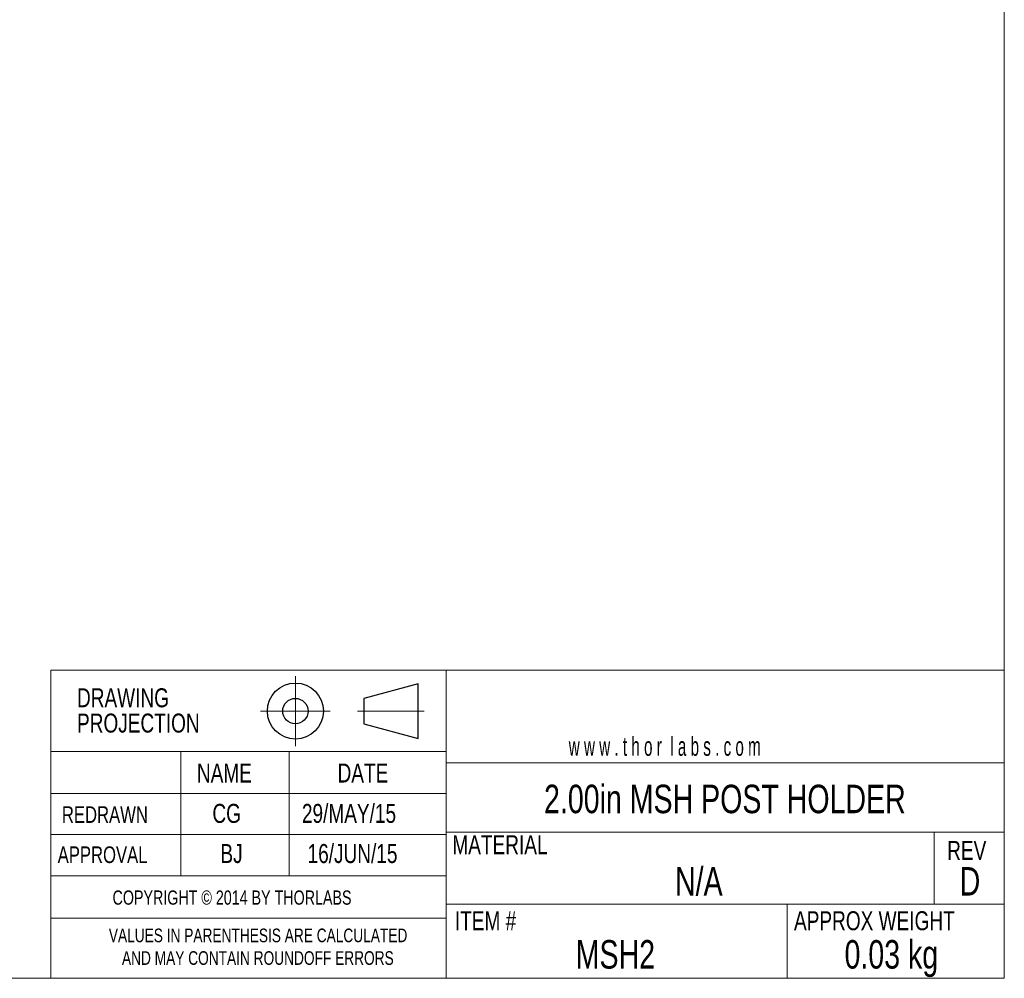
# Model space of a CAD drawing. Header units: inches. Extents: x 0.1 to 10.9, y 0 to 8.5.
# Tile 2 of 4: x 6.6 to 10.9, y 0 to 4.2. Entities that reach past the tile are written whole.
import ezdxf

# ---------------------------------------------------------------- set-up
doc = ezdxf.new("R2010")
doc.units = ezdxf.units.IN
doc.header["$MEASUREMENT"] = 0
doc.header["$PDSIZE"] = -1
doc.linetypes.add('CENTERX2', pattern=[0.8, 0.5, -0.1, 0.1, -0.1])
doc.styles.add('SLDTEXTSTYLE0', font='TXT', dxfattribs={"width": 0.75})
doc.styles.add('SLDTEXTSTYLE1', font='TXT', dxfattribs={"width": 0.6})

# ---------------------------------------------------------------- blocks, each defined once
blk = doc.blocks.new('Third Angle Projection Block')
at = {"color": 7, "linetype": 'CENTERX2', "lineweight": 0}
for p, q in [((3.9951, 0.9376), (3.9951, 0.5538)), ((3.8033, 0.7457), (4.187, 0.7457)), ((4.3361, 0.7457), (4.7029, 0.7457))]:
    blk.add_line(p, q, dxfattribs=at)
at = {"color": 7, "linetype": 'Continuous', "lineweight": 30}
for p, q in [((4.6701, 0.8957), (4.3701, 0.8153)), ((4.6701, 0.5957), (4.6701, 0.8957)), ((4.3701, 0.8153), (4.3701, 0.6761)), ((4.3701, 0.6761), (4.6701, 0.5957))]:
    blk.add_line(p, q, dxfattribs=at)
for radius in [0.1536, 0.0696]:
    blk.add_circle((3.9951, 0.7457), radius, dxfattribs=at)
at = {"color": 7, "linetype": 'Continuous', "lineweight": 0}
blk.add_point((3.9951, 0.7457), dxfattribs=at)
blk = doc.blocks.new('SW_NOTE_0')
at = {"color": 0, "linetype": 'Continuous', "lineweight": 0, "char_height": 0.06, "attachment_point": 2, "style": 'SLDTEXTSTYLE0'}
for s, insert in [('VALUES IN PARENTHESIS ARE CALCULATED', (0.7837, 0.0773)), ('AND MAY CONTAIN ROUNDOFF ERRORS', (0.7826, -0.022))]:
    blk.add_mtext(s, dxfattribs=dict(at, insert=insert))
blk = doc.blocks.new('SW_NOTE_1')
at = {"color": 0, "linetype": 'Continuous', "lineweight": 0, "char_height": 0.08333, "attachment_point": 1, "style": 'SLDTEXTSTYLE0'}
for s, insert in [('DRAWING', (0, 0.1074)), ('PROJECTION', (0, -0.0037))]:
    blk.add_mtext(s, dxfattribs=dict(at, insert=insert))

msp = doc.modelspace()

# ---------------------------------------------------------------- linework, layer by layer
at = {"color": 7, "linetype": 'Continuous', "lineweight": 0}
for p, q in [((10.9445, 0.0356), (10.9445, 8.4506)), ((10.9445, 1.3874), (10.9445, 1.9698)), ((6.7572, 0.2977), (6.7572, 1.3874)), ((6.7572, 1.3874), (8.4938, 1.3874)), ((8.4938, 1.3874), (8.4938, 0.0356)), ((8.4938, 1.3874), (10.9445, 1.3874)), ((6.7572, 0.4841), (6.7572, 1.0302)), ((6.7572, 0.0356), (6.7572, 1.0302)), ((8.4938, 1.0302), (6.7572, 1.0302)), ((7.3281, 1.0302), (7.3281, 0.4841)), ((7.8037, 1.0302), (7.8037, 0.4841)), ((8.4938, 0.98), (10.9445, 0.98)), ((8.4938, 0.846), (6.7572, 0.846)), ((8.4938, 0.6662), (6.7572, 0.6662)), ((8.4938, 0.6756), (10.9445, 0.6756)), ((10.6365, 0.6756), (10.6365, 0.3599)), ((8.4938, 0.4841), (6.7572, 0.4841)), ((6.7572, 0.4841), (6.7572, 0.2977)), ((8.4938, 0.3599), (10.9445, 0.3599)), ((9.9901, 0.3599), (9.9901, 0.0356)), ((6.7572, 0.2977), (8.4938, 0.2977)), ((10.9445, 0.0356), (0.0622, 0.0356))]:
    msp.add_line(p, q, dxfattribs=at)

# ---------------------------------------------------------------- block references
at = {"color": 7, "linetype": 'Continuous', "xscale": 0.8, "yscale": 0.8, "zscale": 0.8}
msp.add_blockref('Third Angle Projection Block', (4.6349, 0.6109), dxfattribs=at)
at = {"color": 7, "linetype": 'Continuous', "lineweight": 0}
for name, p in [('SW_NOTE_1', (6.872, 1.2001)), ('SW_NOTE_0', (6.8836, 0.1754))]:
    msp.add_blockref(name, p, dxfattribs=at)

# ---------------------------------------------------------------- texts
for s, insert, char_height, attachment_point, style in [('w w w . t h o r  l a b s . c o m', (9.0316, 1.0943), 0.083333, 1, 'SLDTEXTSTYLE1'), ('NAME', (7.3987, 0.9772), 0.08333, 1, 'SLDTEXTSTYLE0'), ('DATE', (8.0163, 0.9772), 0.08333, 1, 'SLDTEXTSTYLE0'), ('2.00in MSH POST HOLDER', (9.7173, 0.8842), 0.125, 2, 'SLDTEXTSTYLE0'), ('REDRAWN', (6.8056, 0.7895), 0.07292, 1, 'SLDTEXTSTYLE0'), ('CG', (7.4666, 0.7999), 0.08333, 1, 'SLDTEXTSTYLE0'), ('29/MAY/15', (7.8598, 0.7999), 0.08333, 1, 'SLDTEXTSTYLE0'), ('MATERIAL', (8.5205, 0.6624), 0.08333, 1, 'SLDTEXTSTYLE0'), ('APPROVAL', (6.7872, 0.6133), 0.07292, 1, 'SLDTEXTSTYLE0'), ('BJ', (7.5019, 0.6237), 0.08333, 1, 'SLDTEXTSTYLE0'), ('16/JUN/15', (7.8846, 0.6237), 0.08333, 1, 'SLDTEXTSTYLE0'), ('REV', (10.6936, 0.6373), 0.08333, 1, 'SLDTEXTSTYLE0'), ('N/A', (9.6029, 0.5227), 0.125, 2, 'SLDTEXTSTYLE0'), ('D', (10.7938, 0.5227), 0.125, 2, 'SLDTEXTSTYLE0'), ('COPYRIGHT © 2014 BY THORLABS', (7.0281, 0.42), 0.0625, 1, 'SLDTEXTSTYLE0'), ('ITEM #', (8.5315, 0.3287), 0.08333, 1, 'SLDTEXTSTYLE0'), ('APPROX WEIGHT', (10.0209, 0.3287), 0.083333, 1, 'SLDTEXTSTYLE0'), ('MSH2', (9.2364, 0.202), 0.125, 2, 'SLDTEXTSTYLE0'), ('0.03 kg', (10.4484, 0.202), 0.125, 2, 'SLDTEXTSTYLE0')]:
    msp.add_mtext(s, dxfattribs=dict(at, insert=insert, char_height=char_height, attachment_point=attachment_point, style=style))

doc.saveas('drawing.dxf')
